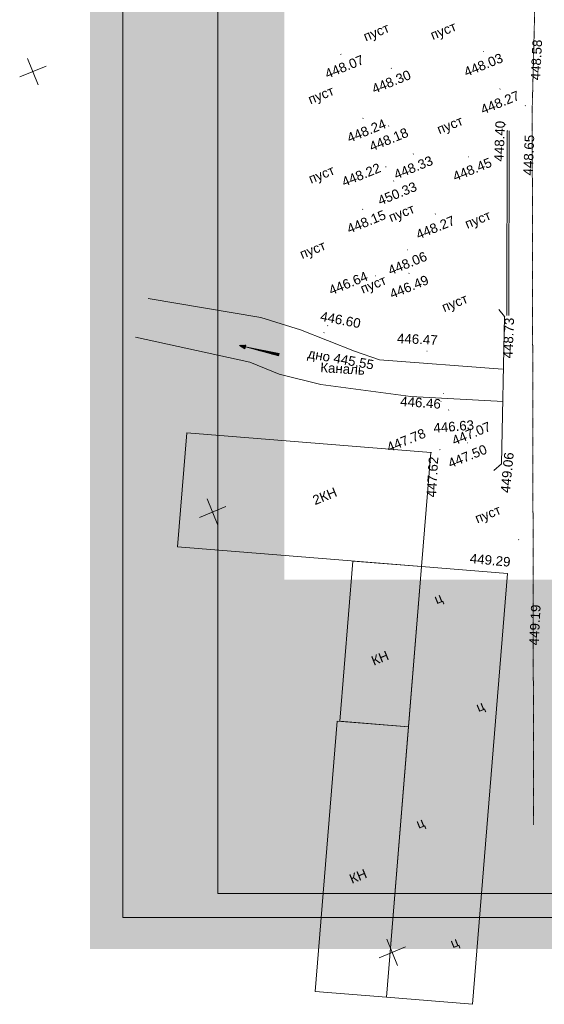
# Model space of a CAD drawing. Header units: millimetres. Extents: x 918404 to 1362154, y 4120617 to 4364104.
# Tile 110 of 256: x 982532 to 993557, y 4190258 to 4210962. Entities that reach past the tile are written whole.
import ezdxf

# ---------------------------------------------------------------- set-up
doc = ezdxf.new("R2010")
doc.units = ezdxf.units.MM
doc.header["$MEASUREMENT"] = 0
doc.linetypes.add('Д_ТРОТ_ТРУБА', pattern=[1.5, 0.75, -0.75])
for name, color, linetype, lineweight in [('(001) Сетка_Ном._пера__132', 132, 'Continuous', 18), ('(007) Здания_Ном._пера__7', 7, 'Continuous', 18), ('(008) Скульптуры_Ном._пера__7', 7, 'Continuous', 18), ('(025) Дорога_Ном._пера__7', 7, 'Continuous', 18), ('(027) Гидрография_Ном._пера__7', 7, 'Continuous', 18), ('0_Ном._пера__174', 174, 'Continuous', 18), ('0_Ном._пера__255', 255, 'Continuous', 18), ('0_Ном._пера__4', 4, 'Continuous', 18), ('0_Ном._пера__7', 7, 'Continuous', 18), ('ВЫСОТА_Ном._пера__7', 7, 'Continuous', 18), ('ТОЧКИ_Ном._пера__5', 5, 'Continuous', 18)]:
    doc.layers.add(name, color=color, linetype=linetype, lineweight=lineweight)
doc.styles.add('СГЕНЕРИР_СТИЛЬ_1', font='arial.ttf')

msp = doc.modelspace()

# ---------------------------------------------------------------- hatches: boundary and pattern name
at = {"layer": '0_Ном._пера__255', "linetype": 'Continuous'}
h = msp.add_hatch(color=256, dxfattribs=at)
h.paths.add_polyline_path([(984008.6, 4222430.7), (984008.6, 4191424.3), (1027388.1, 4191424.3), (1027388.1, 4222430.7)])
h.paths.add_polyline_path([(988092.7, 4192586.6), (988092.7, 4220030.8), (1011993.6, 4220030.8), (1011993.6, 4212461.4), (1013230.7, 4212461.4), (1013230.7, 4198595), (1006775.5, 4198595), (1006775.5, 4192586.6)], flags=0)
msp.add_hatch(color=256, dxfattribs=at).paths.add_polyline_path([(988092.7, 4199184.9), (1006842.7, 4199184.9), (1006842.7, 4192586.6), (988092.7, 4192586.6)])

# ---------------------------------------------------------------- linework, layer by layer
at = {"layer": '(001) Сетка_Ном._пера__132', "linetype": 'Continuous'}
for p, q in [((982696.3, 4210148.1), (982922.9, 4209592.5)), ((982531.8, 4209757), (983087.4, 4209983.6)), ((986472.6, 4200888.5), (986699.2, 4200333)), ((986308.1, 4200497.5), (986863.7, 4200724)), ((990084.3, 4191237.9), (990639.9, 4191464.5)), ((990248.8, 4191629), (990475.4, 4191073.4))]:
    msp.add_line(p, q, dxfattribs=at)
at = {"layer": '(027) Гидрография_Ном._пера__7', "linetype": 'Continuous'}
for p, q in [((987149.4, 4204112.4), (987285.1, 4204121.6)), ((987266.8, 4204043.8), (987149.4, 4204112.4)), ((987276, 4204082.7), (987149.4, 4204112.4)), ((987274.8, 4204077.8), (987163.8, 4204103.9)), ((987277.1, 4204087.6), (987166.1, 4204113.6)), ((987273.7, 4204073), (987178.3, 4204095.3)), ((987278.3, 4204092.4), (987182.8, 4204114.8)), ((987272.5, 4204068.1), (987193.7, 4204086.6)), ((987279.4, 4204097.3), (987200.5, 4204115.8)), ((987271.4, 4204063.2), (987208.1, 4204078.1)), ((987280.5, 4204102.2), (987217.3, 4204117)), ((987270.3, 4204058.4), (987222.6, 4204069.6)), ((987281.7, 4204107), (987234, 4204118.2)), ((987269.1, 4204053.5), (987237, 4204061)), ((987282.8, 4204111.9), (987250.7, 4204119.4)), ((987285.1, 4204121.6), (987266.8, 4204043.8)), ((987284, 4204116.8), (987268.4, 4204120.4)), ((987976.9, 4203918.3), (987276, 4204082.7)), ((987982.6, 4203942.6), (987276, 4204082.7)), ((987276, 4204082.7), (987971.2, 4203893.9)), ((987268, 4204048.6), (987252.4, 4204052.3)), ((987975.8, 4203913.4), (987415, 4204044.9)), ((987978.1, 4203923.1), (987417.3, 4204054.7)), ((987974.7, 4203908.5), (987554.1, 4204007.2)), ((987979.2, 4203928), (987558.6, 4204026.7)), ((987973.5, 4203903.7), (987693.1, 4203969.4)), ((987980.4, 4203932.9), (987700, 4203998.6)), ((987972.4, 4203898.8), (987832.2, 4203931.7)), ((987981.5, 4203937.7), (987841.3, 4203970.6)), ((987971.2, 4203893.9), (987982.6, 4203942.6))]:
    msp.add_line(p, q, dxfattribs=at)
at = {"layer": '0_Ном._пера__174', "linetype": 'Continuous', "flags": 128}
for points in [[(984699.3, 4192086.6), (984699.3, 4221366.6), (1026699.3, 4221366.6), (1026699.3, 4192086.6)], [(986699.3, 4220866.6), (1026199.3, 4220866.6), (1026199.3, 4192586.6), (986699.3, 4192586.6)]]:
    msp.add_lwpolyline(points, close=True, dxfattribs=at)
at = {"layer": '0_Ном._пера__4', "linetype": 'Continuous', "flags": 128}
for points in [[(992681.1, 4203615.6), (990091.4, 4203809.8), (989566.8, 4203989.8), (988432.4, 4204440.8), (987598.8, 4204701.7), (985234.1, 4205098)], [(992693.5, 4202934.6), (990754.9, 4203035.4), (988863.2, 4203292.8), (987987, 4203509), (987369.3, 4203764), (984964.3, 4204287.2)]]:
    msp.add_lwpolyline(points, dxfattribs=at)
at = {"layer": '0_Ном._пера__7', "linetype": 'Д_ТРОТ_ТРУБА', "flags": 128}
msp.add_lwpolyline([(993463, 4218004.6), (993385.8, 4212353.7), (993302.9, 4209044.7), (993325, 4197946.2), (993332.7, 4194034.8)], dxfattribs=at)
at = {"layer": '0_Ном._пера__7', "linetype": 'Continuous', "flags": 128}
for points in [[(992778.6, 4208622.1), (992768.9, 4204744.4)], [(992818.5, 4208621.8), (992808.9, 4204744.1)], [(992499.9, 4201485.6), (992657.5, 4201619.7), (992719.7, 4204720.8), (992604.5, 4204866.6)]]:
    msp.add_lwpolyline(points, dxfattribs=at)
for points in [[(991174.6, 4201859.4), (990979, 4199461), (985845.7, 4199879.7), (986041.3, 4202278.1)], [(990979, 4199461), (990704.1, 4196091.5), (989260.7, 4196209.2), (989535.5, 4199578.8)], [(990979, 4199461), (990240.4, 4190405.8), (992048, 4190258.4), (992786.5, 4199313.6)], [(990704.1, 4196091.5), (990240.4, 4190405.8), (988739.1, 4190528.3), (989202.8, 4196214)]]:
    msp.add_lwpolyline(points, close=True, dxfattribs=at)
at = {"layer": 'ТОЧКИ_Ном._пера__5', "linetype": 'Continuous'}
for p, q in [((992271.7, 4210292.4), (992281, 4210296.2)), ((989275.4, 4210233.5), (989284.6, 4210237.3)), ((990336.3, 4209938), (990345.6, 4209941.8)), ((992621.2, 4209502.1), (992630.4, 4209505.9)), ((993156, 4209153.2), (993165.3, 4209157)), ((989740.1, 4208887.4), (989749.3, 4208891.2)), ((990282.3, 4208724.9), (990291.6, 4208728.6)), ((992739.8, 4208751.4), (992749, 4208755.2)), ((992778.6, 4208622.1), (992787.8, 4208625.9)), ((993184.7, 4208407.5), (993194, 4208411.2)), ((990799.1, 4208134.9), (990808.4, 4208138.7)), ((991963.1, 4208075.4), (991972.4, 4208079.1)), ((990222.8, 4207866.2), (990232.1, 4207869.9)), ((990387.5, 4207568.2), (990396.7, 4207572)), ((989736.9, 4206974.3), (989746.1, 4206978)), ((991263.5, 4206873.2), (991272.8, 4206877)), ((990675.9, 4206121), (990685.1, 4206124.8)), ((990006.8, 4205573), (990016, 4205576.7)), ((990709.5, 4205625.9), (990718.7, 4205629.7)), ((992719.7, 4204720.8), (992728.9, 4204724.6)), ((988998, 4204526.3), (989007.3, 4204530.1)), ((988924.5, 4204378.7), (988933.7, 4204382.5)), ((991088.4, 4203989.8), (991097.7, 4203993.6)), ((991435.3, 4203099.9), (991444.5, 4203103.7)), ((991382.3, 4202930.4), (991391.6, 4202934.1)), ((991543.9, 4202753.4), (991553.2, 4202757.2)), ((991581.7, 4202316.2), (991590.9, 4202319.9)), ((991672.6, 4202168.7), (991681.8, 4202172.5)), ((991936.2, 4202064.2), (991945.5, 4202068)), ((991174.6, 4201859.4), (991183.9, 4201863.2)), ((991356.9, 4201919.7), (991366.1, 4201923.5)), ((992657.5, 4201619.7), (992666.8, 4201623.5)), ((993014.7, 4200025.4), (993024, 4200029.2)), ((993314.4, 4198612.1), (993323.7, 4198615.9))]:
    msp.add_line(p, q, dxfattribs=at)

# ---------------------------------------------------------------- texts
at = {"layer": '(007) Здания_Ном._пера__7', "linetype": 'Continuous', "char_height": 200, "attachment_point": 7, "rotation": 22.18669, "style": 'СГЕНЕРИР_СТИЛЬ_1'}
for s, insert in [('{2КН}', (988739.1, 4200753.7)), ('{КН}', (989973.1, 4197377)), ('{КН}', (989513, 4192789.9))]:
    msp.add_mtext(s, dxfattribs=dict(at, insert=insert))
at = {"layer": '(008) Скульптуры_Ном._пера__7', "linetype": 'Continuous', "char_height": 200, "attachment_point": 7, "rotation": 22.18669, "style": 'СГЕНЕРИР_СТИЛЬ_1'}
for insert in [(991236.8, 4210477.1), (989828.2, 4210446.5), (988666.2, 4209123.8), (991375.3, 4208494.6), (988677.3, 4207454.1), (990359, 4206645.1), (991961.8, 4206506.6), (988491.3, 4205871.4), (989765.4, 4205142.5), (991476.7, 4204754.2), (992172.8, 4200312.4)]:
    msp.add_mtext('{пуст}', dxfattribs=dict(at, insert=insert))
at = {"layer": '(025) Дорога_Ном._пера__7', "linetype": 'Continuous', "char_height": 200, "attachment_point": 7, "rotation": 22.18669, "style": 'СГЕНЕРИР_СТИЛЬ_1'}
for insert in [(991315.5, 4198617.4), (992195, 4196349.1), (990936.9, 4193894.8), (991654.3, 4191382.2)]:
    msp.add_mtext('{ц}', dxfattribs=dict(at, insert=insert))
at = {"layer": '(027) Гидрография_Ном._пера__7', "linetype": 'Continuous', "insert": (988844.6, 4203549.9), "char_height": 200, "attachment_point": 7, "rotation": 356.34632, "style": 'СГЕНЕРИР_СТИЛЬ_1'}
msp.add_mtext('{Каналь}', dxfattribs=at)
at = {"layer": 'ВЫСОТА_Ном._пера__7', "linetype": 'Continuous', "char_height": 200, "attachment_point": 4, "style": 'СГЕНЕРИР_СТИЛЬ_1'}
for s, insert, rotation in [('{448.58}', (993371.6, 4209689.5), 87.22531), ('{448.07}', (988959.5, 4209809.8), 22.18669), ('{448.03}', (991882, 4209848.5), 22.18669), ('{448.30}', (989946.5, 4209494.1), 22.18669), ('{448.27}', (992231.4, 4209058.3), 22.18669), ('{448.24}', (989424.2, 4208463.7), 22.18669), ('{448.18}', (989892.6, 4208281), 22.18669), ('{448.40}', (992602.8, 4207980.2), 87.99604), ('{448.65}', (993215.6, 4207686.9), 87.83549), ('{448.33}', (990409.4, 4207691.1), 22.18669), ('{448.45}', (991647.3, 4207651.6), 22.18669), ('{448.22}', (989314.3, 4207537.6), 22.18669), ('{450.33}', (990071.7, 4207144.4), 22.18669), ('{448.15}', (989421.1, 4206550.5), 22.18669), ('{448.27}', (990873.7, 4206429.4), 22.18669), ('{448.06}', (990286.1, 4205677.2), 22.18669), ('{446.64}', (989040.9, 4205258.3), 22.18669), ('{446.49}', (990319.7, 4205182.1), 22.18669), ('{446.60}', (988855.2, 4204732), 349.04044), ('{448.73}', (992788.5, 4203841.3), 87.49648), ('{446.47}', (990462.8, 4204262), 357.41952), ('{дно 445.55}', (988585.5, 4203921.3), 349.81234), ('{446.46}', (990530.7, 4202938.6), 356.01786), ('{446.63}', (991227.7, 4202374.7), 4.51093), ('{447.07}', (991628.3, 4202098.6), 22.18669), ('{447.78}', (990258.6, 4201957.5), 22.18669), ('{447.50}', (991546.4, 4201620.4), 22.18669), ('{449.06}', (992736.9, 4201014.5), 84.55701), ('{447.62}', (991181.2, 4200919.6), 86.58194), ('{449.29}', (991994.6, 4199636.3), 354.63713), ('{449.19}', (993339.6, 4197809.1), 87.17684)]:
    msp.add_mtext(s, dxfattribs=dict(at, insert=insert, rotation=rotation))

doc.saveas('drawing.dxf')
